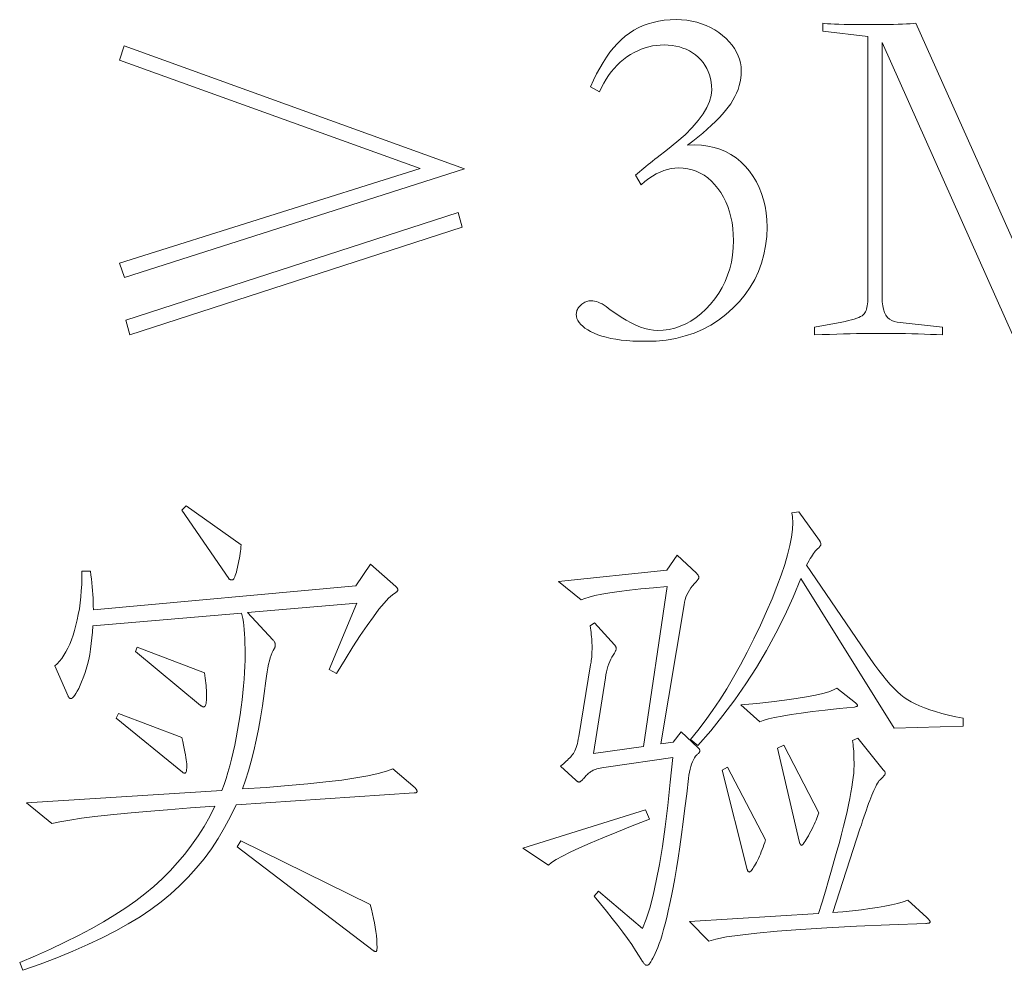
# Model space of a CAD drawing. Extents: x 0 to 1189, y 0 to 841.
# Tile 37 of 132: x 107 to 117, y 57 to 67. Entities that reach past the tile are written whole.
import ezdxf

# ---------------------------------------------------------------- set-up
doc = ezdxf.new("R2010")
doc.units = 0

msp = doc.modelspace()

# ---------------------------------------------------------------- linework, layer by layer
at = {"color": 7, "lineweight": 13}
for points in [[(113.134, 66.654), (113.039, 66.707), (113.07, 66.778), (113.103, 66.845), (113.137, 66.908), (113.172, 66.968), (113.208, 67.024), (113.246, 67.076), (113.285, 67.125), (113.325, 67.17), (113.366, 67.21), (113.409, 67.248), (113.453, 67.281), (113.5, 67.311), (113.549, 67.338), (113.6, 67.361), (113.653, 67.38), (113.708, 67.396), (113.766, 67.409), (113.826, 67.418), (113.888, 67.423), (113.952, 67.425), (114.011, 67.423), (114.067, 67.418), (114.121, 67.409), (114.174, 67.398), (114.224, 67.382), (114.273, 67.364), (114.32, 67.342), (114.365, 67.316), (114.408, 67.288), (114.449, 67.256), (114.487, 67.222), (114.521, 67.187), (114.551, 67.151), (114.577, 67.115), (114.599, 67.077), (114.617, 67.04), (114.631, 67.001), (114.641, 66.962), (114.647, 66.922), (114.649, 66.881), (114.648, 66.84), (114.644, 66.799), (114.637, 66.759), (114.627, 66.72), (114.614, 66.68), (114.599, 66.641), (114.581, 66.603), (114.56, 66.565), (114.536, 66.527), (114.509, 66.49), (114.48, 66.453), (114.447, 66.415), (114.411, 66.376), (114.373, 66.336), (114.331, 66.296), (114.285, 66.255), (114.237, 66.213), (114.186, 66.171), (114.131, 66.128), (114.074, 66.084), (114.149, 66.086), (114.222, 66.083), (114.291, 66.074), (114.358, 66.06), (114.421, 66.04), (114.481, 66.015), (114.538, 65.984), (114.593, 65.947), (114.644, 65.905), (114.692, 65.857), (114.736, 65.805), (114.775, 65.75), (114.81, 65.692), (114.84, 65.631), (114.866, 65.568), (114.887, 65.501), (114.903, 65.432), (114.915, 65.36), (114.922, 65.285), (114.924, 65.207), (114.92, 65.107), (114.909, 65.009), (114.891, 64.914), (114.866, 64.823), (114.833, 64.735), (114.793, 64.65), (114.745, 64.568), (114.691, 64.489), (114.629, 64.414), (114.56, 64.342), (114.485, 64.274), (114.406, 64.214), (114.323, 64.161), (114.236, 64.115), (114.145, 64.076), (114.05, 64.045), (113.951, 64.02), (113.848, 64.002), (113.741, 63.991), (113.63, 63.988), (113.559, 63.989), (113.492, 63.991), (113.428, 63.996), (113.367, 64.002), (113.31, 64.01), (113.256, 64.019), (113.206, 64.031), (113.159, 64.044), (113.116, 64.058), (113.076, 64.075), (113.04, 64.093), (113.008, 64.111), (112.979, 64.13), (112.955, 64.149), (112.934, 64.169), (112.917, 64.19), (112.903, 64.211), (112.894, 64.233), (112.888, 64.255), (112.886, 64.278), (112.887, 64.289), (112.888, 64.299), (112.891, 64.309), (112.894, 64.319), (112.899, 64.329), (112.904, 64.339), (112.911, 64.348), (112.918, 64.358), (112.927, 64.367), (112.936, 64.376), (112.946, 64.384), (112.957, 64.392), (112.967, 64.399), (112.978, 64.405), (112.988, 64.41), (112.999, 64.414), (113.01, 64.417), (113.022, 64.419), (113.033, 64.42), (113.044, 64.421), (113.063, 64.42), (113.081, 64.417), (113.101, 64.412), (113.121, 64.406), (113.141, 64.397), (113.162, 64.387), (113.183, 64.374), (113.205, 64.36), (113.227, 64.344), (113.25, 64.326), (113.309, 64.284), (113.365, 64.246), (113.42, 64.213), (113.473, 64.184), (113.524, 64.16), (113.573, 64.14), (113.62, 64.124), (113.666, 64.113), (113.71, 64.106), (113.752, 64.104), (113.816, 64.107), (113.878, 64.115), (113.938, 64.129), (113.997, 64.149), (114.055, 64.174), (114.111, 64.205), (114.165, 64.241), (114.218, 64.283), (114.27, 64.331), (114.319, 64.384), (114.366, 64.441), (114.408, 64.501), (114.445, 64.563), (114.476, 64.627), (114.503, 64.694), (114.526, 64.763), (114.543, 64.835), (114.555, 64.909), (114.562, 64.986), (114.565, 65.065), (114.563, 65.131), (114.558, 65.195), (114.55, 65.257), (114.538, 65.316), (114.523, 65.373), (114.505, 65.428), (114.483, 65.48), (114.458, 65.529), (114.43, 65.577), (114.399, 65.622), (114.364, 65.663), (114.329, 65.701), (114.291, 65.734), (114.252, 65.762), (114.211, 65.786), (114.168, 65.806), (114.123, 65.821), (114.077, 65.832), (114.029, 65.839), (113.979, 65.841), (113.94, 65.839), (113.9, 65.834), (113.861, 65.825), (113.821, 65.812), (113.781, 65.796), (113.741, 65.776), (113.7, 65.753), (113.66, 65.726), (113.619, 65.695), (113.578, 65.661), (113.52, 65.762), (113.541, 65.781), (113.563, 65.8), (113.585, 65.819), (113.607, 65.838), (113.63, 65.857), (113.654, 65.876), (113.678, 65.895), (113.702, 65.914), (113.727, 65.933), (113.752, 65.952), (113.862, 66.036), (113.961, 66.118), (114.048, 66.196), (114.124, 66.273), (114.187, 66.346), (114.24, 66.417), (114.28, 66.486), (114.309, 66.551), (114.327, 66.615), (114.333, 66.675), (114.331, 66.717), (114.327, 66.758), (114.32, 66.797), (114.309, 66.835), (114.296, 66.87), (114.28, 66.904), (114.261, 66.937), (114.24, 66.967), (114.215, 66.996), (114.187, 67.023), (114.158, 67.048), (114.126, 67.071), (114.094, 67.091), (114.06, 67.108), (114.024, 67.122), (113.988, 67.134), (113.949, 67.143), (113.91, 67.15), (113.868, 67.154), (113.826, 67.155), (113.784, 67.154), (113.742, 67.15), (113.701, 67.144), (113.661, 67.135), (113.621, 67.123), (113.581, 67.109), (113.542, 67.092), (113.503, 67.073), (113.465, 67.051), (113.427, 67.026), (113.391, 66.999), (113.356, 66.97), (113.322, 66.938), (113.29, 66.904), (113.26, 66.868), (113.232, 66.83), (113.205, 66.789), (113.18, 66.746), (113.156, 66.701)], [(111.693, 65.83), (108.061, 64.669), (108.008, 64.822), (111.218, 65.836), (108.008, 66.992), (108.056, 67.145)], [(111.667, 65.207), (108.119, 64.057), (108.077, 64.215), (111.624, 65.366)], [(109.307, 61.813), (109.305, 61.791), (109.302, 61.768), (109.299, 61.745), (109.296, 61.721), (109.292, 61.697), (109.288, 61.672), (109.283, 61.647), (109.278, 61.622), (109.273, 61.596), (109.267, 61.57), (109.262, 61.545), (109.256, 61.523), (109.25, 61.503), (109.245, 61.486), (109.239, 61.471), (109.233, 61.459), (109.228, 61.45), (109.223, 61.443), (109.217, 61.439), (109.212, 61.438), (109.207, 61.438), (109.202, 61.439), (109.198, 61.44), (109.193, 61.441), (109.189, 61.442), (109.186, 61.444), (109.183, 61.446), (109.18, 61.448), (109.177, 61.451), (109.175, 61.454), (108.673, 62.183), (108.721, 62.23)], [(117.02, 59.876), (116.281, 59.854), (115.283, 61.454), (115.201, 61.255), (115.112, 61.06), (115.018, 60.87), (114.917, 60.685), (114.81, 60.504), (114.697, 60.328), (114.578, 60.156), (114.453, 59.989), (114.322, 59.827), (114.185, 59.67), (114.106, 59.733), (114.185, 59.831), (114.264, 59.934), (114.341, 60.043), (114.418, 60.157), (114.493, 60.276), (114.567, 60.401), (114.64, 60.531), (114.712, 60.667), (114.783, 60.808), (114.853, 60.955), (114.918, 61.101), (114.977, 61.238), (115.029, 61.367), (115.074, 61.489), (115.112, 61.602), (115.143, 61.708), (115.167, 61.806), (115.185, 61.895), (115.195, 61.977), (115.198, 62.051), (115.198, 62.063), (115.198, 62.075), (115.197, 62.087), (115.197, 62.098), (115.196, 62.109), (115.195, 62.119), (115.193, 62.129), (115.192, 62.138), (115.19, 62.147), (115.188, 62.156), (115.262, 62.167), (115.483, 61.86), (115.486, 61.855), (115.489, 61.85), (115.491, 61.846), (115.494, 61.841), (115.495, 61.837), (115.497, 61.833), (115.498, 61.829), (115.499, 61.825), (115.499, 61.822), (115.499, 61.818), (115.499, 61.815), (115.498, 61.811), (115.495, 61.807), (115.492, 61.802), (115.489, 61.797), (115.484, 61.792), (115.479, 61.786), (115.472, 61.779), (115.465, 61.773), (115.457, 61.765), (115.448, 61.757), (115.439, 61.747), (115.429, 61.735), (115.419, 61.721), (115.408, 61.705), (115.397, 61.687), (115.385, 61.667), (115.373, 61.646), (115.36, 61.622), (115.346, 61.597), (116.032, 60.588), (116.075, 60.527), (116.117, 60.47), (116.159, 60.416), (116.199, 60.367), (116.239, 60.322), (116.278, 60.281), (116.316, 60.244), (116.353, 60.212), (116.39, 60.183), (116.426, 60.158), (116.463, 60.136), (116.506, 60.114), (116.553, 60.093), (116.606, 60.072), (116.663, 60.052), (116.724, 60.032), (116.791, 60.013), (116.862, 59.995), (116.939, 59.977), (117.02, 59.96)], [(114.185, 59.649), (114.189, 59.645), (114.192, 59.642), (114.196, 59.639), (114.198, 59.635), (114.201, 59.632), (114.203, 59.629), (114.204, 59.625), (114.205, 59.622), (114.206, 59.618), (114.206, 59.614), (114.206, 59.61), (114.205, 59.607), (114.203, 59.602), (114.201, 59.598), (114.198, 59.594), (114.194, 59.589), (114.19, 59.585), (114.186, 59.58), (114.18, 59.575), (114.174, 59.569), (114.161, 59.554), (114.149, 59.537), (114.137, 59.518), (114.127, 59.496), (114.117, 59.472), (114.109, 59.445), (114.101, 59.416), (114.095, 59.385), (114.089, 59.352), (114.084, 59.316), (114.066, 59.154), (114.047, 59.001), (114.028, 58.855), (114.01, 58.718), (113.991, 58.588), (113.973, 58.467), (113.955, 58.354), (113.938, 58.248), (113.92, 58.151), (113.902, 58.062), (113.885, 57.98), (113.868, 57.903), (113.852, 57.831), (113.835, 57.765), (113.819, 57.704), (113.804, 57.648), (113.788, 57.598), (113.773, 57.553), (113.758, 57.513), (113.744, 57.479), (113.73, 57.449), (113.717, 57.422), (113.705, 57.398), (113.694, 57.378), (113.684, 57.36), (113.675, 57.346), (113.666, 57.335), (113.659, 57.327), (113.652, 57.322), (113.646, 57.321), (113.641, 57.321), (113.636, 57.322), (113.63, 57.324), (113.625, 57.327), (113.62, 57.331), (113.615, 57.336), (113.609, 57.341), (113.604, 57.348), (113.599, 57.355), (113.594, 57.363), (113.559, 57.42), (113.52, 57.48), (113.478, 57.543), (113.432, 57.609), (113.382, 57.677), (113.329, 57.748), (113.271, 57.822), (113.21, 57.898), (113.145, 57.978), (113.076, 58.06), (113.124, 58.112), (113.594, 57.716), (113.633, 57.815), (113.671, 57.933), (113.707, 58.069), (113.741, 58.224), (113.774, 58.397), (113.806, 58.589), (113.836, 58.8), (113.864, 59.029), (113.89, 59.277), (113.916, 59.543), (113.229, 59.443), (113.205, 59.439), (113.182, 59.436), (113.161, 59.432), (113.141, 59.428), (113.123, 59.424), (113.107, 59.42), (113.092, 59.415), (113.079, 59.411), (113.067, 59.406), (113.058, 59.4), (113.049, 59.395), (113.04, 59.389), (113.031, 59.383), (113.023, 59.376), (113.014, 59.369), (113.006, 59.361), (112.997, 59.353), (112.989, 59.345), (112.981, 59.336), (112.973, 59.327), (112.966, 59.318), (112.958, 59.309), (112.952, 59.302), (112.945, 59.296), (112.94, 59.291), (112.934, 59.287), (112.929, 59.283), (112.925, 59.281), (112.921, 59.28), (112.918, 59.279), (112.915, 59.279), (112.911, 59.28), (112.908, 59.281), (112.904, 59.282), (112.901, 59.284), (112.897, 59.287), (112.893, 59.289), (112.889, 59.293), (112.885, 59.296), (112.881, 59.3), (112.717, 59.448), (112.734, 59.462), (112.749, 59.475), (112.764, 59.488), (112.778, 59.501), (112.792, 59.513), (112.804, 59.526), (112.816, 59.538), (112.827, 59.549), (112.837, 59.561), (112.847, 59.572), (112.855, 59.584), (112.864, 59.597), (112.871, 59.613), (112.879, 59.629), (112.885, 59.648), (112.892, 59.668), (112.898, 59.69), (112.903, 59.713), (112.908, 59.738), (112.913, 59.765), (113.039, 60.53), (113.042, 60.545), (113.045, 60.561), (113.047, 60.578), (113.049, 60.596), (113.051, 60.614), (113.053, 60.633), (113.054, 60.653), (113.054, 60.674), (113.055, 60.695), (113.055, 60.718), (113.055, 60.74), (113.054, 60.763), (113.053, 60.786), (113.052, 60.809), (113.05, 60.832), (113.047, 60.855), (113.045, 60.878), (113.042, 60.901), (113.038, 60.924), (113.034, 60.947), (113.081, 60.979), (113.293, 60.747), (113.297, 60.742), (113.3, 60.738), (113.303, 60.734), (113.306, 60.73), (113.308, 60.726), (113.31, 60.722), (113.312, 60.718), (113.313, 60.715), (113.314, 60.711), (113.314, 60.707), (113.314, 60.703), (113.313, 60.699), (113.312, 60.695), (113.31, 60.69), (113.308, 60.685), (113.306, 60.68), (113.303, 60.675), (113.3, 60.669), (113.297, 60.663), (113.293, 60.657), (113.279, 60.636), (113.267, 60.614), (113.255, 60.591), (113.244, 60.566), (113.235, 60.541), (113.225, 60.514), (113.217, 60.485), (113.21, 60.456), (113.203, 60.425), (113.198, 60.393), (113.071, 59.585), (113.604, 59.659), (113.857, 61.37), (113.711, 61.356), (113.576, 61.342), (113.453, 61.328), (113.343, 61.314), (113.245, 61.3), (113.159, 61.285), (113.086, 61.271), (113.025, 61.256), (112.976, 61.242), (112.939, 61.227), (112.696, 61.422), (113.852, 61.544), (113.963, 61.702), (114.169, 61.512), (114.174, 61.507), (114.178, 61.502), (114.182, 61.497), (114.186, 61.492), (114.189, 61.488), (114.191, 61.483), (114.193, 61.479), (114.194, 61.475), (114.195, 61.471), (114.195, 61.467), (114.195, 61.463), (114.194, 61.459), (114.193, 61.455), (114.191, 61.451), (114.189, 61.447), (114.186, 61.442), (114.182, 61.437), (114.178, 61.433), (114.174, 61.428), (114.169, 61.422), (114.148, 61.4), (114.128, 61.377), (114.11, 61.353), (114.095, 61.329), (114.081, 61.305), (114.068, 61.28), (114.058, 61.254), (114.049, 61.228), (114.042, 61.201), (114.037, 61.174), (113.789, 59.686), (113.921, 59.707), (114.005, 59.817)], [(111.165, 59.216), (111.169, 59.212), (111.173, 59.207), (111.176, 59.203), (111.179, 59.2), (111.181, 59.196), (111.183, 59.192), (111.184, 59.189), (111.185, 59.185), (111.186, 59.182), (111.186, 59.179), (111.186, 59.176), (111.185, 59.173), (111.183, 59.171), (111.181, 59.169), (111.178, 59.167), (111.175, 59.165), (111.171, 59.164), (111.166, 59.164), (111.161, 59.163), (111.155, 59.163), (109.254, 59.036), (109.195, 58.912), (109.131, 58.792), (109.062, 58.677), (108.989, 58.566), (108.911, 58.46), (108.828, 58.359), (108.741, 58.262), (108.649, 58.17), (108.553, 58.082), (108.452, 57.999), (108.344, 57.919), (108.227, 57.84), (108.101, 57.763), (107.967, 57.688), (107.824, 57.614), (107.671, 57.542), (107.51, 57.471), (107.34, 57.402), (107.161, 57.334), (106.974, 57.268), (106.942, 57.352), (107.11, 57.423), (107.271, 57.495), (107.424, 57.567), (107.569, 57.639), (107.707, 57.712), (107.837, 57.786), (107.959, 57.86), (108.074, 57.935), (108.181, 58.01), (108.28, 58.086), (108.374, 58.164), (108.463, 58.245), (108.548, 58.33), (108.629, 58.418), (108.706, 58.51), (108.778, 58.605), (108.847, 58.703), (108.911, 58.806), (108.971, 58.911), (109.027, 59.02), (108.765, 59.002), (108.522, 58.984), (108.298, 58.966), (108.095, 58.948), (107.911, 58.929), (107.746, 58.911), (107.602, 58.892), (107.476, 58.873), (107.371, 58.855), (107.285, 58.836), (107.016, 59.057), (109.101, 59.189), (109.124, 59.252), (109.146, 59.316), (109.166, 59.383), (109.186, 59.452), (109.205, 59.524), (109.222, 59.598), (109.239, 59.674), (109.255, 59.752), (109.269, 59.832), (109.283, 59.915), (109.296, 59.998), (109.307, 60.079), (109.317, 60.157), (109.325, 60.233), (109.333, 60.307), (109.339, 60.379), (109.343, 60.448), (109.347, 60.516), (109.349, 60.581), (109.349, 60.644), (109.349, 60.704), (109.348, 60.76), (109.346, 60.813), (109.343, 60.862), (109.34, 60.908), (109.336, 60.951), (109.331, 60.989), (109.326, 61.025), (109.319, 61.056), (109.312, 61.084), (107.723, 60.947), (107.719, 60.882), (107.714, 60.819), (107.707, 60.758), (107.699, 60.699), (107.69, 60.642), (107.679, 60.588), (107.666, 60.536), (107.652, 60.486), (107.637, 60.438), (107.62, 60.393), (107.603, 60.351), (107.587, 60.313), (107.572, 60.28), (107.557, 60.251), (107.543, 60.227), (107.53, 60.207), (107.518, 60.191), (107.506, 60.18), (107.496, 60.173), (107.486, 60.171), (107.483, 60.171), (107.48, 60.172), (107.477, 60.174), (107.474, 60.175), (107.471, 60.178), (107.469, 60.181), (107.466, 60.184), (107.464, 60.188), (107.461, 60.193), (107.459, 60.198), (107.317, 60.52), (107.343, 60.543), (107.367, 60.57), (107.391, 60.6), (107.414, 60.634), (107.436, 60.67), (107.456, 60.71), (107.476, 60.752), (107.494, 60.798), (107.512, 60.847), (107.528, 60.9), (107.543, 60.954), (107.556, 61.011), (107.568, 61.07), (107.579, 61.13), (107.587, 61.193), (107.594, 61.257), (107.6, 61.323), (107.604, 61.391), (107.606, 61.461), (107.607, 61.533), (107.697, 61.533), (107.703, 61.491), (107.708, 61.449), (107.713, 61.407), (107.717, 61.366), (107.721, 61.325), (107.723, 61.284), (107.726, 61.243), (107.727, 61.202), (107.728, 61.162), (107.729, 61.121), (110.532, 61.375), (110.69, 61.607), (110.959, 61.37), (110.963, 61.365), (110.967, 61.361), (110.97, 61.357), (110.973, 61.353), (110.975, 61.35), (110.977, 61.346), (110.978, 61.343), (110.98, 61.339), (110.98, 61.336), (110.98, 61.333), (110.98, 61.329), (110.98, 61.326), (110.978, 61.324), (110.977, 61.321), (110.975, 61.318), (110.973, 61.315), (110.97, 61.313), (110.967, 61.311), (110.963, 61.308), (110.959, 61.306), (110.923, 61.281), (110.882, 61.243), (110.834, 61.191), (110.779, 61.125), (110.719, 61.045), (110.653, 60.951), (110.58, 60.844), (110.501, 60.723), (110.417, 60.589), (110.326, 60.44), (110.247, 60.483), (110.542, 61.19), (109.376, 61.09), (109.645, 60.799), (109.65, 60.794), (109.654, 60.789), (109.658, 60.784), (109.662, 60.778), (109.665, 60.773), (109.667, 60.768), (109.669, 60.762), (109.67, 60.757), (109.671, 60.752), (109.671, 60.747), (109.671, 60.741), (109.671, 60.736), (109.67, 60.732), (109.67, 60.727), (109.669, 60.723), (109.667, 60.719), (109.666, 60.715), (109.664, 60.711), (109.663, 60.708), (109.661, 60.704), (109.649, 60.685), (109.638, 60.662), (109.628, 60.636), (109.618, 60.606), (109.609, 60.574), (109.6, 60.538), (109.592, 60.499), (109.585, 60.456), (109.577, 60.41), (109.571, 60.361), (109.553, 60.225), (109.534, 60.094), (109.513, 59.967), (109.491, 59.844), (109.467, 59.726), (109.441, 59.613), (109.414, 59.504), (109.385, 59.4), (109.355, 59.3), (109.323, 59.205), (109.575, 59.222), (109.808, 59.241), (110.019, 59.26), (110.211, 59.28), (110.381, 59.301), (110.531, 59.324), (110.661, 59.347), (110.771, 59.371), (110.859, 59.396), (110.928, 59.422)], [(108.916, 60.446), (108.92, 60.418), (108.924, 60.39), (108.927, 60.363), (108.93, 60.337), (108.932, 60.311), (108.934, 60.286), (108.936, 60.262), (108.937, 60.238), (108.937, 60.215), (108.937, 60.192), (108.937, 60.171), (108.936, 60.152), (108.935, 60.136), (108.932, 60.121), (108.929, 60.109), (108.926, 60.099), (108.922, 60.091), (108.917, 60.086), (108.912, 60.083), (108.906, 60.081), (108.904, 60.082), (108.901, 60.082), (108.898, 60.083), (108.896, 60.084), (108.893, 60.085), (108.889, 60.087), (108.886, 60.089), (108.882, 60.092), (108.878, 60.094), (108.874, 60.097), (108.177, 60.673), (108.198, 60.72)], [(115.869, 60.124), (115.873, 60.121), (115.876, 60.118), (115.88, 60.115), (115.882, 60.112), (115.885, 60.109), (115.887, 60.107), (115.888, 60.104), (115.889, 60.102), (115.89, 60.099), (115.89, 60.097), (115.89, 60.095), (115.889, 60.093), (115.887, 60.091), (115.885, 60.09), (115.882, 60.088), (115.878, 60.087), (115.874, 60.085), (115.87, 60.084), (115.864, 60.083), (115.858, 60.081), (115.695, 60.065), (115.546, 60.048), (115.41, 60.032), (115.288, 60.016), (115.18, 60), (115.085, 59.984), (115.005, 59.968), (114.938, 59.953), (114.884, 59.938), (114.845, 59.923), (114.644, 60.103), (114.815, 60.12), (114.97, 60.137), (115.111, 60.154), (115.236, 60.172), (115.346, 60.19), (115.441, 60.208), (115.521, 60.226), (115.585, 60.244), (115.634, 60.263), (115.668, 60.282)], [(108.673, 59.754), (108.683, 59.712), (108.692, 59.673), (108.7, 59.636), (108.707, 59.603), (108.713, 59.571), (108.718, 59.543), (108.721, 59.517), (108.724, 59.494), (108.726, 59.474), (108.726, 59.456), (108.726, 59.44), (108.726, 59.426), (108.725, 59.414), (108.723, 59.404), (108.722, 59.395), (108.72, 59.387), (108.717, 59.381), (108.714, 59.377), (108.711, 59.375), (108.708, 59.374), (108.704, 59.374), (108.701, 59.374), (108.697, 59.375), (108.694, 59.376), (108.691, 59.377), (108.688, 59.378), (108.686, 59.379), (108.683, 59.381), (108.681, 59.383), (108.679, 59.385), (107.971, 59.96), (107.998, 60.013)], [(116.629, 57.833), (116.636, 57.826), (116.642, 57.821), (116.648, 57.815), (116.653, 57.81), (116.657, 57.805), (116.66, 57.8), (116.663, 57.796), (116.664, 57.792), (116.666, 57.788), (116.666, 57.785), (116.665, 57.782), (116.664, 57.779), (116.662, 57.777), (116.658, 57.775), (116.654, 57.773), (116.649, 57.772), (116.643, 57.771), (116.636, 57.77), (116.627, 57.769), (116.618, 57.769), (116.232, 57.754), (115.88, 57.738), (115.563, 57.721), (115.28, 57.703), (115.031, 57.685), (114.816, 57.665), (114.636, 57.645), (114.49, 57.624), (114.378, 57.602), (114.301, 57.579), (114.095, 57.79), (115.473, 57.875), (115.511, 57.997), (115.547, 58.115), (115.581, 58.228), (115.613, 58.336), (115.642, 58.44), (115.67, 58.539), (115.696, 58.633), (115.719, 58.723), (115.741, 58.808), (115.761, 58.888), (115.778, 58.964), (115.794, 59.036), (115.808, 59.103), (115.82, 59.166), (115.83, 59.225), (115.838, 59.279), (115.845, 59.329), (115.849, 59.375), (115.852, 59.416), (115.853, 59.453), (115.853, 59.487), (115.852, 59.52), (115.852, 59.551), (115.85, 59.58), (115.849, 59.608), (115.847, 59.634), (115.845, 59.658), (115.843, 59.681), (115.84, 59.703), (115.837, 59.722), (115.895, 59.749), (116.164, 59.411), (116.168, 59.407), (116.172, 59.403), (116.175, 59.399), (116.178, 59.395), (116.18, 59.391), (116.182, 59.387), (116.184, 59.383), (116.185, 59.379), (116.185, 59.375), (116.186, 59.371), (116.185, 59.368), (116.184, 59.363), (116.181, 59.358), (116.178, 59.353), (116.174, 59.348), (116.169, 59.342), (116.164, 59.335), (116.157, 59.328), (116.149, 59.321), (116.141, 59.313), (116.132, 59.304), (116.122, 59.294), (116.113, 59.281), (116.103, 59.266), (116.094, 59.25), (116.084, 59.232), (116.074, 59.211), (116.064, 59.189), (116.053, 59.165), (116.043, 59.139), (116.032, 59.111), (116.021, 59.082), (116.009, 59.05), (115.997, 59.017), (115.985, 58.981), (115.972, 58.944), (115.959, 58.905), (115.945, 58.865), (115.931, 58.822), (115.916, 58.778), (115.626, 57.885), (115.734, 57.894), (115.835, 57.904), (115.931, 57.915), (116.02, 57.927), (116.104, 57.939), (116.181, 57.953), (116.252, 57.968), (116.317, 57.983), (116.376, 58), (116.428, 58.017)], [(115.478, 58.952), (115.471, 58.932), (115.464, 58.912), (115.456, 58.892), (115.447, 58.871), (115.437, 58.849), (115.427, 58.826), (115.416, 58.803), (115.404, 58.779), (115.391, 58.755), (115.378, 58.73), (115.365, 58.706), (115.352, 58.684), (115.341, 58.665), (115.331, 58.649), (115.322, 58.635), (115.314, 58.624), (115.308, 58.615), (115.302, 58.608), (115.297, 58.605), (115.293, 58.603), (115.29, 58.604), (115.287, 58.605), (115.284, 58.607), (115.282, 58.61), (115.279, 58.614), (115.276, 58.619), (115.274, 58.624), (115.271, 58.63), (115.269, 58.638), (115.267, 58.646), (115.035, 59.643), (115.103, 59.675)], [(114.908, 58.661), (114.899, 58.634), (114.891, 58.608), (114.881, 58.582), (114.872, 58.557), (114.862, 58.533), (114.853, 58.509), (114.842, 58.486), (114.832, 58.464), (114.821, 58.442), (114.81, 58.421), (114.8, 58.402), (114.79, 58.384), (114.78, 58.369), (114.772, 58.355), (114.764, 58.344), (114.757, 58.335), (114.751, 58.328), (114.745, 58.322), (114.74, 58.319), (114.736, 58.318), (114.733, 58.319), (114.73, 58.319), (114.727, 58.321), (114.724, 58.322), (114.721, 58.325), (114.719, 58.328), (114.717, 58.331), (114.715, 58.335), (114.714, 58.34), (114.713, 58.345), (114.443, 59.406), (114.502, 59.437)], [(113.667, 58.883), (113.485, 58.812), (113.319, 58.745), (113.169, 58.684), (113.036, 58.627), (112.92, 58.576), (112.821, 58.529), (112.738, 58.487), (112.672, 58.451), (112.623, 58.419), (112.59, 58.392), (112.316, 58.572), (113.625, 58.983)], [(110.685, 57.97), (110.699, 57.92), (110.711, 57.87), (110.722, 57.822), (110.732, 57.775), (110.74, 57.728), (110.747, 57.683), (110.752, 57.638), (110.756, 57.595), (110.758, 57.552), (110.759, 57.511), (110.759, 57.503), (110.758, 57.495), (110.757, 57.489), (110.757, 57.484), (110.755, 57.479), (110.754, 57.475), (110.752, 57.472), (110.75, 57.47), (110.748, 57.469), (110.745, 57.468), (110.743, 57.468), (110.74, 57.469), (110.737, 57.469), (110.734, 57.47), (110.732, 57.471), (110.729, 57.472), (110.726, 57.474), (110.723, 57.475), (110.72, 57.477), (110.716, 57.479), (109.265, 58.587), (109.302, 58.651)]]:
    msp.add_lwpolyline(points, close=True, dxfattribs=at)
msp.add_lwpolyline([(117.558, 64.03), (116.154, 67.182), (116.154, 64.458), (116.155, 64.41), (116.16, 64.368), (116.168, 64.33), (116.179, 64.296), (116.193, 64.268), (116.211, 64.244), (116.231, 64.224), (116.255, 64.209), (116.282, 64.199), (116.312, 64.194), (116.798, 64.141), (116.798, 64.057), (116.734, 64.06), (116.669, 64.062), (116.604, 64.065), (116.537, 64.067), (116.469, 64.068), (116.401, 64.07), (116.331, 64.071), (116.261, 64.072), (116.189, 64.072), (116.117, 64.072), (116.062, 64.072), (116.003, 64.072), (115.942, 64.071), (115.878, 64.07), (115.811, 64.068), (115.741, 64.067), (115.668, 64.065), (115.592, 64.062), (115.513, 64.06), (115.431, 64.057), (115.431, 64.141), (115.721, 64.194), (115.759, 64.201), (115.795, 64.209), (115.827, 64.217), (115.856, 64.225), (115.881, 64.234), (115.904, 64.243), (115.923, 64.252), (115.939, 64.261), (115.952, 64.271), (115.961, 64.281), (115.969, 64.292), (115.975, 64.304), (115.981, 64.318), (115.987, 64.333), (115.991, 64.35), (115.994, 64.369), (115.997, 64.389), (115.999, 64.41), (116, 64.433), (116.001, 64.458), (116.001, 67.245), (115.52, 67.303), (115.52, 67.388), (115.542, 67.385), (115.569, 67.382), (115.604, 67.38), (115.645, 67.378), (115.692, 67.376), (115.746, 67.374), (115.806, 67.373), (115.873, 67.372), (115.947, 67.372), (116.027, 67.372), (116.096, 67.372), (116.16, 67.372), (116.219, 67.373), (116.275, 67.374), (116.325, 67.376), (116.372, 67.378), (116.414, 67.38), (116.451, 67.382), (116.484, 67.385), (116.513, 67.388), (117.685, 64.769)], dxfattribs=at)

doc.saveas('drawing.dxf')
